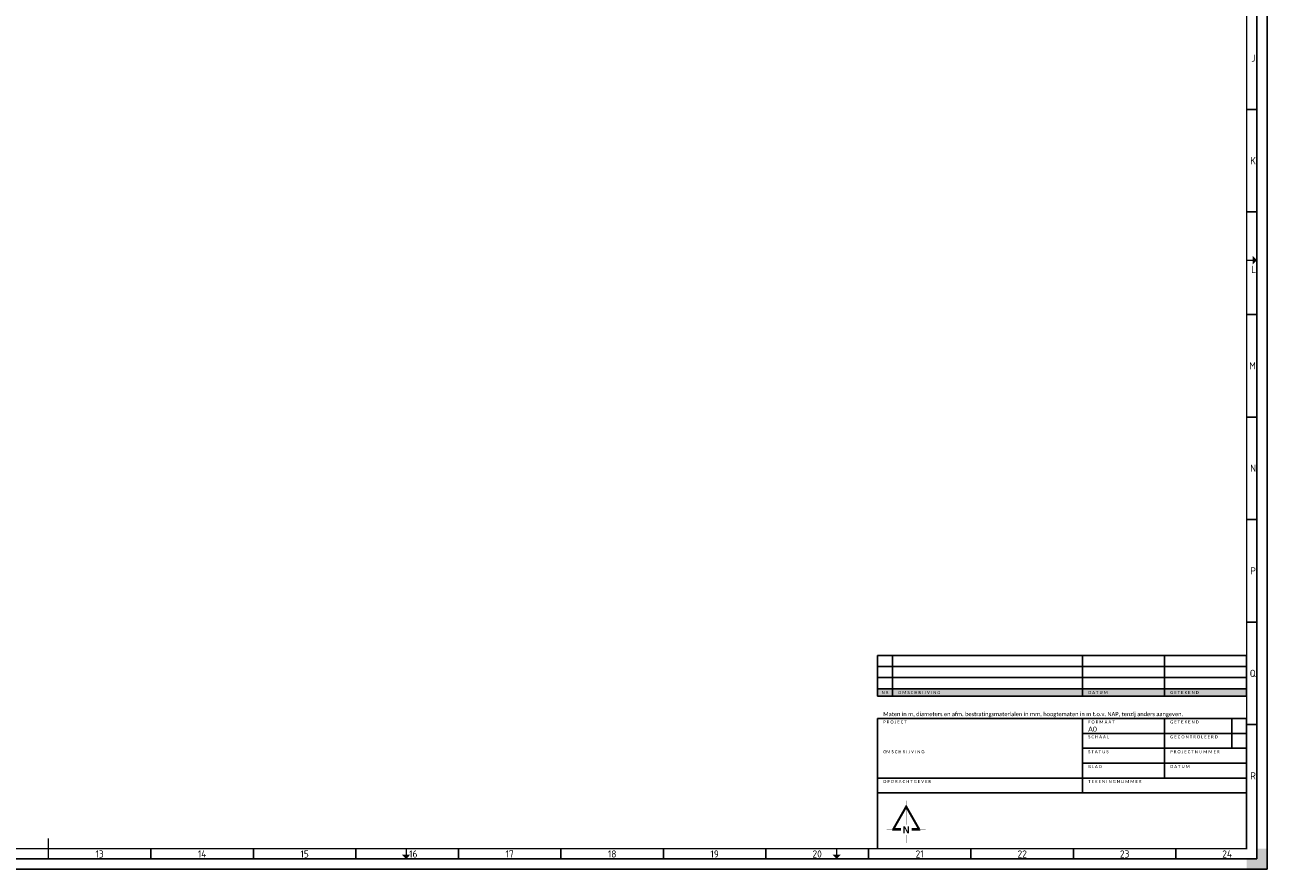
# Paper-space layout 'A0' of a CAD drawing. Header units: metres. Extents: x 0 to 1189, y 0 to 841.
# Tile 2 of 3: x 583 to 1189, y 0 to 412. Entities that reach past the tile are written whole.
import ezdxf
from ezdxf.enums import TextEntityAlignment as Align

# ---------------------------------------------------------------- set-up
doc = ezdxf.new("R2010")
doc.units = ezdxf.units.M
for name, color, linetype, lineweight in [('X-XX-AL-TEKENBLAD-S', 7, 'Continuous', 25), ('X-XX-AL-TEKENBLAD_KADER-G', 7, 'Continuous', 25), ('X-XX-AL-TEKENBLAD_KADER_AFSNIJMARKERING-G', 7, 'Continuous', 25), ('X-XX-AL-TEKENBLAD_KADER_CENTERMARKERING-G', 7, 'Continuous', 25), ('X-XX-AL-TEKENBLAD_KADER_ROOSTERVERDELING-G', 7, 'Continuous', 25), ('X-XX-AL-TEKENBLAD_KADER_ROOSTERVERDELING-T35', 7, 'Continuous', 35), ('X-XX-AL-TEKENBLAD_KADER_VOUWMERK-G', 7, 'Continuous', 18), ('X-XX-AL-TEKENBLAD_TITELBLOK-G', 7, 'Continuous', 25)]:
    doc.layers.add(name, color=color, linetype=linetype, lineweight=lineweight)
doc.styles.add('calibri', font='calibri.ttf')
doc.styles.add('NLCS-ISO', font='NLCS-ISO.ttf')
doc.styles.get("Standard").update_dxf_attribs({"font": 'isocp.shx'})

# ---------------------------------------------------------------- blocks, each defined once
blk = doc.blocks.new('SAL-TEKENBLAD_A0-SO')
at = {"layer": 'X-XX-AL-TEKENBLAD_KADER_AFSNIJMARKERING-G'}
blk.add_hatch(color=256, dxfattribs=at).paths.add_polyline_path([(1179, 0), (1189, 0), (1189, 10), (1184, 10), (1184, 5), (1179, 5)])
at = {"layer": 'X-XX-AL-TEKENBLAD_KADER_VOUWMERK-G'}
h = blk.add_hatch(color=256, dxfattribs=at)
h.paths.add_polyline_path([(1182, 299), (1184, 297), (1182, 297)])
h.paths.add_polyline_path([(1182, 297), (1184, 297), (1182, 295)])
h = blk.add_hatch(color=256, dxfattribs=at)
h.paths.add_polyline_path([(771, 7), (769, 5), (769, 7)])
h.paths.add_polyline_path([(769, 7), (769, 5), (767, 7)])
h = blk.add_hatch(color=256, dxfattribs=at)
h.paths.add_polyline_path([(981, 7), (979, 5), (979, 7)])
h.paths.add_polyline_path([(979, 7), (979, 5), (977, 7)])
at = {"layer": 'X-XX-AL-TEKENBLAD_KADER-G'}
for p, q in [((1189, 0), (1189, 841)), ((0, 0), (1189, 0))]:
    blk.add_line(p, q, dxfattribs=at)
at = {"layer": 'X-XX-AL-TEKENBLAD_KADER-G', "const_width": 0.7, "flags": 128}
blk.add_lwpolyline([(20, 10), (1179, 10), (1179, 831), (20, 831)], close=True, dxfattribs=at)
at = {"layer": 'X-XX-AL-TEKENBLAD_KADER_CENTERMARKERING-G', "const_width": 0.7, "flags": 128}
blk.add_lwpolyline([(594.5, 5), (594.5, 15)], dxfattribs=at)
at = {"layer": 'X-XX-AL-TEKENBLAD_KADER_ROOSTERVERDELING-G'}
for p, q in [((1184, 5), (1184, 836)), ((1184, 370.5), (1179, 370.5)), ((1184, 320.5), (1179, 320.5)), ((1184, 270.5), (1179, 270.5)), ((1184, 220.5), (1179, 220.5)), ((1184, 170.5), (1179, 170.5)), ((1184, 120.5), (1179, 120.5)), ((1184, 70.5), (1179, 70.5)), ((644.5, 5), (644.5, 10)), ((694.5, 5), (694.5, 10)), ((744.5, 5), (744.5, 10)), ((794.5, 5), (794.5, 10)), ((844.5, 5), (844.5, 10)), ((894.5, 5), (894.5, 10)), ((944.5, 5), (944.5, 10)), ((994.5, 5), (994.5, 10)), ((1044.5, 5), (1044.5, 10)), ((1094.5, 5), (1094.5, 10)), ((1144.5, 5), (1144.5, 10)), ((15, 5), (1184, 5))]:
    blk.add_line(p, q, dxfattribs=at)
at = {"layer": 'X-XX-AL-TEKENBLAD_KADER_VOUWMERK-G'}
for p, q in [((1179, 297), (1184, 297)), ((769, 10), (769, 5)), ((979, 10), (979, 5))]:
    blk.add_line(p, q, dxfattribs=at)
at = {"layer": 'X-XX-AL-TEKENBLAD_KADER_ROOSTERVERDELING-T35', "lineweight": 35, "style": 'NLCS-ISO'}
for s, p in [('J', (1181.25, 395.5)), ('K', (1180.75, 345.5)), ('L', (1181.25, 292.5)), ('M', (1180.25, 245.5)), ('N', (1180.75, 195.5)), ('P', (1180.75, 145.5)), ('Q', (1180.5, 95.5)), ('R', (1180.75, 45.5))]:
    blk.add_text(s, height=3.5, dxfattribs=at).set_placement(p, align=Align.MIDDLE_LEFT)
for s, p in [('13', (619.5, 4.6)), ('14', (669.5, 4.6)), ('15', (719.5, 4.6)), ('16', (772.5, 4.6)), ('17', (819.5, 4.6)), ('18', (869.5, 4.6)), ('19', (919.5, 4.6)), ('20', (969.5, 4.6)), ('21', (1019.5, 4.6)), ('22', (1069.5, 4.6)), ('23', (1119.5, 4.6)), ('24', (1169.5, 4.6))]:
    blk.add_text(s, height=3.5, dxfattribs=at).set_placement(p, align=Align.BOTTOM_CENTER)
blk = doc.blocks.new('Wijzigingsbalk')
at = {"true_color": 0x005293}
h = blk.add_hatch(color=154, dxfattribs=at)
h.dxf.hatch_style = 2
h.paths.add_polyline_path([(0, 10.88), (180, 10.88), (180, 14.51), (0, 14.51)])
at = {"layer": 'X-XX-AL-TEKENBLAD_TITELBLOK-G'}
for p, q in [((0, 10.88), (0, 30.83)), ((100, 30.83), (100, 10.88)), ((140, 30.83), (140, 10.88)), ((0, 14.51), (180, 14.51))]:
    blk.add_line(p, q, dxfattribs=at)
at = {"layer": 'X-XX-AL-TEKENBLAD_TITELBLOK-G', "flags": 128}
for points in [[(0, 30.83), (180, 30.83)], [(7.25, 30.83), (7.25, 10.88)], [(180, 30.83), (180, 10.88)], [(0, 25.39), (180, 25.39)], [(0, 19.95), (180, 19.95)], [(0, 10.88), (180, 10.88)]]:
    blk.add_lwpolyline(points, dxfattribs=at)
at = {"layer": 'X-XX-AL-TEKENBLAD_TITELBLOK-G', "color": 255, "style": 'calibri'}
blk.add_text('N R', height=1.5, dxfattribs=at).set_placement((3.62, 12.7), align=Align.MIDDLE_CENTER)
for s, p in [('O M S C H R I J V I N G', (9.96, 12.7)), ('D A T U M', (102.71, 12.7)), ('G E T E K E N D', (142.71, 12.7))]:
    blk.add_text(s, height=1.5, dxfattribs=at).set_placement(p, align=Align.MIDDLE_LEFT)
at = {"layer": 'X-XX-AL-TEKENBLAD_TITELBLOK-G', "style": 'calibri'}
for tag, p in [('WIJZIGINGSNUMMMER3', (3.62, 28.11)), ('WIJZIGINGSNUMMMER2', (3.62, 22.67)), ('WIJZIGINGSNUMMMER1', (3.62, 17.23))]:
    blk.add_attdef(tag, text='', height=1.8, dxfattribs=at).set_placement(p, align=Align.MIDDLE_CENTER)
for tag, p in [('OMSCHRIJVING3', (9.96, 28.11)), ('DATUM3', (102.71, 28.11)), ('GETEKEND3', (142.71, 28.11)), ('OMSCHRIJVING2', (9.96, 22.67)), ('DATUM2', (102.71, 22.67)), ('GETEKEND2', (142.71, 22.67)), ('OMSCHRIJVING1', (9.96, 17.23)), ('DATUM1', (102.71, 17.23)), ('GETEKEND1', (142.71, 17.23))]:
    blk.add_attdef(tag, text='', height=1.8, dxfattribs=at).set_placement(p, align=Align.MIDDLE_LEFT)
blk = doc.blocks.new('Tekenhoofd Jens v2')
at = {"layer": 'X-XX-AL-TEKENBLAD_TITELBLOK-G'}
for p, q in [((-180, 0), (-180, 63.44)), ((-180, 63.44), (0, 63.44)), ((-80, 63.44), (-80, 27.16)), ((-40, 63.44), (-40, 34.42)), ((-7.25, 63.44), (-7.25, 48.93)), ((0, 63.44), (0, 0)), ((-80, 56.18), (0, 56.18)), ((-42.12, 56.18), (0, 56.18)), ((-80, 48.93), (0, 48.93)), ((-42.12, 48.93), (-7.97, 48.93)), ((-80, 41.67), (0, 41.67)), ((-42.12, 41.67), (-7.97, 41.67)), ((-180, 34.42), (0, 34.42)), ((-180, 27.16), (0, 27.16))]:
    blk.add_line(p, q, dxfattribs=at)
at = {"layer": 'X-XX-AL-TEKENBLAD_TITELBLOK-G', "style": 'calibri'}
for s, height, p in [('Maten in m, diameters en afm. bestratingsmaterialen in mm, hoogtematen in m t.o.v. NAP, tenzij anders aangeven.', 2, (-177.29, 64.62)), ('P R O J E C T', 1.5, (-177.29, 61.03)), ('F O R M A A T', 1.5, (-77.29, 61.03)), ('G E T E K E N D', 1.5, (-37.29, 61.03)), ('S C H A A L', 1.5, (-77.29, 53.78)), ('G E C O N T R O L E E R D', 1.5, (-37.29, 53.78)), ('OM S C H R I J V I N G', 1.5, (-177.29, 46.52)), ('S T A T U S', 1.5, (-77.29, 46.52)), ('P R O J E C T N U M M E R', 1.5, (-37.29, 46.52)), ('B L A D', 1.5, (-77.29, 39.27)), ('D A T U M', 1.5, (-37.29, 39.27)), ('O P D R A C H T G E V E R', 1.5, (-177.29, 32.01)), ('T E K E N I N G N U M M E R', 1.5, (-77.29, 32.01))]:
    blk.add_text(s, height=height, dxfattribs=at).set_placement(p)
for tag, p, height in [('PROJECTNAAM1', (-177.29, 55.95), 3.5), ('FORMAAT', (-77.29, 57.01), 2.5), ('GETEKEND', (-37.29, 57.01), 2.5), ('PROJECTNAAM2', (-177.29, 50.75), 3.5), ('SCHAAL', (-77.29, 49.75), 2.5), ('GECONTROLEERD', (-37.29, 49.75), 2.5), ('TEKENINGNAAM', (-177.29, 41.44), 3.5), ('STATUS', (-77.29, 42.5), 2.5), ('PROJECTNR.', (-37.29, 42.5), 2.5), ('FASE', (-176.93, 37.21), 2.5), ('BLAD', (-77.29, 35.24), 2.5), ('DATUM', (-37.29, 35.24), 2.5), ('OPDRACHTGEVER', (-177.29, 27.99), 2.5), ('TEKENINGNUMMER', (-77.29, 27.99), 2.5)]:
    blk.add_attdef(tag, p, '', height=height, dxfattribs=at)
blk = doc.blocks.new('noordpijl JENS 2019')
at = {"color": 7, "true_color": 0xf7f4e6, "const_width": 0.75}
blk.add_lwpolyline([(-2.59, -1.98), (-6.3, -1.98), (0, 9.06), (6.3, -1.98), (2.59, -1.98)], dxfattribs=at)
at = {"color": 144, "true_color": 0x006699}
for points, const_width in [([(-2.59, -2.59), (-6.3, -2.59), (0, 8.44), (6.3, -2.59), (2.59, -2.59)], 0.75), ([(0, 11.62), (0, 0)], 0.1), ([(-2.59, -2.59), (-9.48, -2.59)], 0.1), ([(0, -5.17), (0, -8.95)], 0.1), ([(9.48, -2.59), (2.59, -2.59)], 0.1)]:
    blk.add_lwpolyline(points, dxfattribs=dict(at, const_width=const_width))
at = {"color": 144, "true_color": 0x006699, "insert": (0, -2.59), "char_height": 3.5, "width": 8, "attachment_point": 5}
blk.add_mtext('\\fOrbitron|b1|i0;N', dxfattribs=at)

psp = doc.layouts.new('A0')

# ---------------------------------------------------------------- block references
psp.add_blockref('noordpijl JENS 2019', (1012.94, 21.75))
at = {"layer": 'X-XX-AL-TEKENBLAD-S'}
psp.add_blockref('SAL-TEKENBLAD_A0-SO', (0, 0), dxfattribs=at)
at = {"layer": 'X-XX-AL-TEKENBLAD_TITELBLOK-G'}
psp.add_blockref('Wijzigingsbalk', (999, 73.44), dxfattribs=at)
psp.add_blockref('Tekenhoofd Jens v2', (1179, 10), dxfattribs=at).add_auto_attribs({'FORMAAT': 'A0'})

doc.saveas('drawing.dxf')
